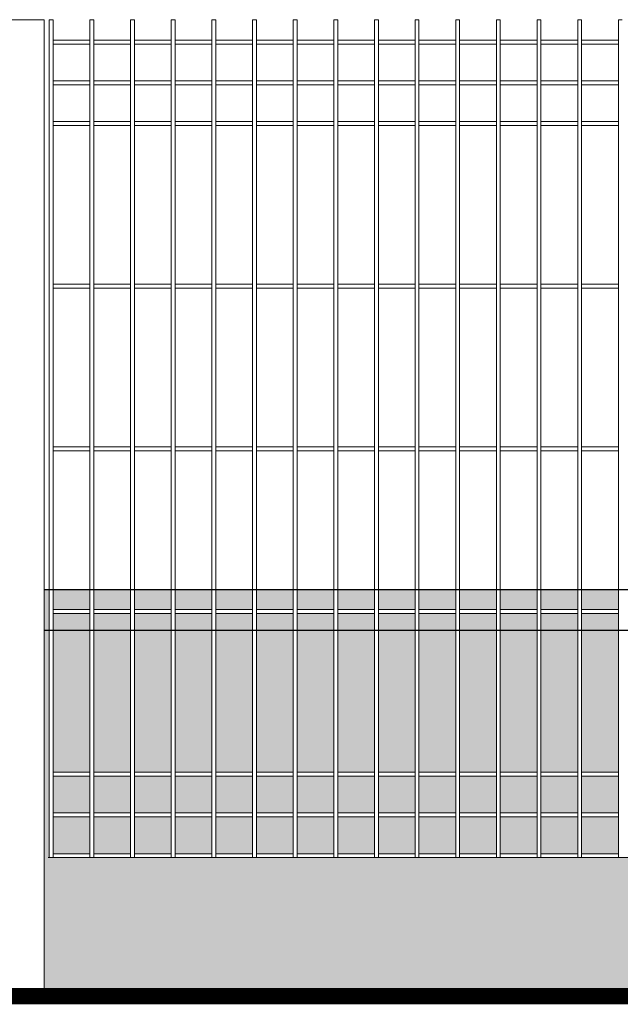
# Model space of a CAD drawing. Header units: millimetres. Extents: x 14041 to 23361, y -6349 to 12956.
# Tile 18 of 106: x 19963 to 20037, y 3119 to 3240. Entities that reach past the tile are written whole.
import ezdxf

# ---------------------------------------------------------------- set-up
doc = ezdxf.new("R2010")
doc.units = ezdxf.units.MM
doc.linetypes.add('KRESKOWA', pattern=[19.05, 12.7, -6.35])
for name, color, linetype, lineweight in [('A-ogrodzenie', 6, 'Continuous', 9), ('A-wypełnienie', 252, 'Continuous', 9), ('E-obrys', 7, 'Continuous', 9)]:
    doc.layers.add(name, color=color, linetype=linetype, lineweight=lineweight)

msp = doc.modelspace()

# ---------------------------------------------------------------- hatches: boundary and pattern name
at = {"layer": 'A-wypełnienie', "lineweight": 15, "ltscale": 2, "transparency": 33554687}
h = msp.add_hatch(color=252, dxfattribs=at)
h.dxf.hatch_style = 1
h.paths.add_polyline_path([(19966.68, 3169.92), (19966.04, 3169.92), (19966.04, 3164.92), (19966.68, 3164.92)])
h = msp.add_hatch(color=252, dxfattribs=at)
h.dxf.hatch_style = 1
h.paths.add_polyline_path([(19971.68, 3169.92), (19967.15, 3169.92), (19967.15, 3167.44), (19971.68, 3167.44)])
h = msp.add_hatch(color=252, dxfattribs=at)
h.dxf.hatch_style = 1
h.paths.add_polyline_path([(19976.68, 3169.92), (19972.15, 3169.92), (19972.15, 3167.44), (19976.68, 3167.44)])
h = msp.add_hatch(color=252, dxfattribs=at)
h.dxf.hatch_style = 1
h.paths.add_polyline_path([(19981.68, 3169.92), (19977.15, 3169.92), (19977.15, 3167.44), (19981.68, 3167.44)])
h = msp.add_hatch(color=252, dxfattribs=at)
h.dxf.hatch_style = 1
h.paths.add_polyline_path([(19986.68, 3169.92), (19982.15, 3169.92), (19982.15, 3167.44), (19986.68, 3167.44)])
h = msp.add_hatch(color=252, dxfattribs=at)
h.dxf.hatch_style = 1
h.paths.add_polyline_path([(19991.68, 3169.92), (19987.15, 3169.92), (19987.15, 3167.44), (19991.68, 3167.44)])
h = msp.add_hatch(color=252, dxfattribs=at)
h.dxf.hatch_style = 1
h.paths.add_polyline_path([(19996.68, 3169.92), (19992.15, 3169.92), (19992.15, 3167.44), (19996.68, 3167.44)])
h = msp.add_hatch(color=252, dxfattribs=at)
h.dxf.hatch_style = 1
h.paths.add_polyline_path([(20001.68, 3169.92), (19997.15, 3169.92), (19997.15, 3167.44), (20001.68, 3167.44)])
h = msp.add_hatch(color=252, dxfattribs=at)
h.dxf.hatch_style = 1
h.paths.add_polyline_path([(20006.68, 3169.92), (20002.15, 3169.92), (20002.15, 3167.44), (20006.68, 3167.44)])
h = msp.add_hatch(color=252, dxfattribs=at)
h.dxf.hatch_style = 1
h.paths.add_polyline_path([(20011.68, 3169.92), (20007.15, 3169.92), (20007.15, 3167.44), (20011.68, 3167.44)])
h = msp.add_hatch(color=252, dxfattribs=at)
h.dxf.hatch_style = 1
h.paths.add_polyline_path([(20016.68, 3169.92), (20012.15, 3169.92), (20012.15, 3167.44), (20016.68, 3167.44)])
h = msp.add_hatch(color=252, dxfattribs=at)
h.dxf.hatch_style = 1
h.paths.add_polyline_path([(20021.68, 3169.92), (20017.15, 3169.92), (20017.15, 3167.44), (20021.68, 3167.44)])
h = msp.add_hatch(color=252, dxfattribs=at)
h.dxf.hatch_style = 1
h.paths.add_polyline_path([(20026.68, 3169.92), (20022.15, 3169.92), (20022.15, 3167.44), (20026.68, 3167.44)])
h = msp.add_hatch(color=252, dxfattribs=at)
h.dxf.hatch_style = 1
h.paths.add_polyline_path([(20031.68, 3169.92), (20027.15, 3169.92), (20027.15, 3167.44), (20031.68, 3167.44)])
h = msp.add_hatch(color=252, dxfattribs=at)
h.dxf.hatch_style = 1
h.paths.add_polyline_path([(20036.68, 3169.92), (20032.15, 3169.92), (20032.15, 3167.44), (20036.68, 3167.44)])
h = msp.add_hatch(color=252, dxfattribs=at)
h.dxf.hatch_style = 1
h.paths.add_polyline_path([(19971.68, 3166.97), (19967.15, 3166.97), (19967.15, 3164.92), (19971.68, 3164.92)])
h = msp.add_hatch(color=252, dxfattribs=at)
h.dxf.hatch_style = 1
h.paths.add_polyline_path([(19976.68, 3166.97), (19972.15, 3166.97), (19972.15, 3164.92), (19976.68, 3164.92)])
h = msp.add_hatch(color=252, dxfattribs=at)
h.dxf.hatch_style = 1
h.paths.add_polyline_path([(19981.68, 3166.97), (19977.15, 3166.97), (19977.15, 3164.92), (19981.68, 3164.92)])
h = msp.add_hatch(color=252, dxfattribs=at)
h.dxf.hatch_style = 1
h.paths.add_polyline_path([(19986.68, 3166.97), (19982.15, 3166.97), (19982.15, 3164.92), (19986.68, 3164.92)])
h = msp.add_hatch(color=252, dxfattribs=at)
h.dxf.hatch_style = 1
h.paths.add_polyline_path([(19991.68, 3166.97), (19987.15, 3166.97), (19987.15, 3164.92), (19991.68, 3164.92)])
h = msp.add_hatch(color=252, dxfattribs=at)
h.dxf.hatch_style = 1
h.paths.add_polyline_path([(19996.68, 3166.97), (19992.15, 3166.97), (19992.15, 3164.92), (19996.68, 3164.92)])
h = msp.add_hatch(color=252, dxfattribs=at)
h.dxf.hatch_style = 1
h.paths.add_polyline_path([(20001.68, 3166.97), (19997.15, 3166.97), (19997.15, 3164.92), (20001.68, 3164.92)])
h = msp.add_hatch(color=252, dxfattribs=at)
h.dxf.hatch_style = 1
h.paths.add_polyline_path([(20006.68, 3166.97), (20002.15, 3166.97), (20002.15, 3164.92), (20006.68, 3164.92)])
h = msp.add_hatch(color=252, dxfattribs=at)
h.dxf.hatch_style = 1
h.paths.add_polyline_path([(20011.68, 3166.97), (20007.15, 3166.97), (20007.15, 3164.92), (20011.68, 3164.92)])
h = msp.add_hatch(color=252, dxfattribs=at)
h.dxf.hatch_style = 1
h.paths.add_polyline_path([(20016.68, 3166.97), (20012.15, 3166.97), (20012.15, 3164.92), (20016.68, 3164.92)])
h = msp.add_hatch(color=252, dxfattribs=at)
h.dxf.hatch_style = 1
h.paths.add_polyline_path([(20021.68, 3166.97), (20017.15, 3166.97), (20017.15, 3164.92), (20021.68, 3164.92)])
h = msp.add_hatch(color=252, dxfattribs=at)
h.dxf.hatch_style = 1
h.paths.add_polyline_path([(20026.68, 3166.97), (20022.15, 3166.97), (20022.15, 3164.92), (20026.68, 3164.92)])
h = msp.add_hatch(color=252, dxfattribs=at)
h.dxf.hatch_style = 1
h.paths.add_polyline_path([(20031.68, 3166.97), (20027.15, 3166.97), (20027.15, 3164.92), (20031.68, 3164.92)])
h = msp.add_hatch(color=252, dxfattribs=at)
h.dxf.hatch_style = 1
h.paths.add_polyline_path([(20036.68, 3166.97), (20032.15, 3166.97), (20032.15, 3164.92), (20036.68, 3164.92)])
h = msp.add_hatch(color=253, dxfattribs=at)
h.dxf.hatch_style = 1
h.paths.add_polyline_path([(19966.68, 3136.97), (19966.68, 3164.92), (19966.04, 3164.92), (19966.04, 3119.97), (20108.04, 3119.97), (20108.04, 3164.92), (20106.68, 3164.92), (20106.68, 3136.97)])
h = msp.add_hatch(color=253, dxfattribs=at)
h.dxf.hatch_style = 1
h.paths.add_polyline_path([(19971.68, 3147.44), (19971.68, 3164.92), (19967.15, 3164.92), (19967.15, 3147.44)])
h.paths.add_polyline_path([(19967.15, 3142.44), (19971.68, 3142.44), (19971.68, 3146.97), (19967.15, 3146.97)])
h.paths.add_polyline_path([(19967.15, 3137.44), (19971.68, 3137.44), (19971.68, 3141.97), (19967.15, 3141.97)])
h = msp.add_hatch(color=253, dxfattribs=at)
h.dxf.hatch_style = 1
h.paths.add_polyline_path([(19976.68, 3147.44), (19976.68, 3164.92), (19972.15, 3164.92), (19972.15, 3147.44)])
h.paths.add_polyline_path([(19972.15, 3142.44), (19976.68, 3142.44), (19976.68, 3146.97), (19972.15, 3146.97)])
h.paths.add_polyline_path([(19972.15, 3137.44), (19976.68, 3137.44), (19976.68, 3141.97), (19972.15, 3141.97)])
h = msp.add_hatch(color=253, dxfattribs=at)
h.dxf.hatch_style = 1
h.paths.add_polyline_path([(19981.68, 3147.44), (19981.68, 3164.92), (19977.15, 3164.92), (19977.15, 3147.44)])
h.paths.add_polyline_path([(19977.15, 3142.44), (19981.68, 3142.44), (19981.68, 3146.97), (19977.15, 3146.97)])
h.paths.add_polyline_path([(19977.15, 3137.44), (19981.68, 3137.44), (19981.68, 3141.97), (19977.15, 3141.97)])
h = msp.add_hatch(color=253, dxfattribs=at)
h.dxf.hatch_style = 1
h.paths.add_polyline_path([(19986.68, 3147.44), (19986.68, 3164.92), (19982.15, 3164.92), (19982.15, 3147.44)])
h.paths.add_polyline_path([(19982.15, 3142.44), (19986.68, 3142.44), (19986.68, 3146.97), (19982.15, 3146.97)])
h.paths.add_polyline_path([(19982.15, 3137.44), (19986.68, 3137.44), (19986.68, 3141.97), (19982.15, 3141.97)])
h = msp.add_hatch(color=253, dxfattribs=at)
h.dxf.hatch_style = 1
h.paths.add_polyline_path([(19991.68, 3147.44), (19991.68, 3164.92), (19987.15, 3164.92), (19987.15, 3147.44)])
h.paths.add_polyline_path([(19987.15, 3142.44), (19991.68, 3142.44), (19991.68, 3146.97), (19987.15, 3146.97)])
h.paths.add_polyline_path([(19987.15, 3137.44), (19991.68, 3137.44), (19991.68, 3141.97), (19987.15, 3141.97)])
h = msp.add_hatch(color=253, dxfattribs=at)
h.dxf.hatch_style = 1
h.paths.add_polyline_path([(19996.68, 3147.44), (19996.68, 3164.92), (19992.15, 3164.92), (19992.15, 3147.44)])
h.paths.add_polyline_path([(19992.15, 3142.44), (19996.68, 3142.44), (19996.68, 3146.97), (19992.15, 3146.97)])
h.paths.add_polyline_path([(19992.15, 3137.44), (19996.68, 3137.44), (19996.68, 3141.97), (19992.15, 3141.97)])
h = msp.add_hatch(color=253, dxfattribs=at)
h.dxf.hatch_style = 1
h.paths.add_polyline_path([(20001.68, 3147.44), (20001.68, 3164.92), (19997.15, 3164.92), (19997.15, 3147.44)])
h.paths.add_polyline_path([(19997.15, 3142.44), (20001.68, 3142.44), (20001.68, 3146.97), (19997.15, 3146.97)])
h.paths.add_polyline_path([(19997.15, 3137.44), (20001.68, 3137.44), (20001.68, 3141.97), (19997.15, 3141.97)])
h = msp.add_hatch(color=253, dxfattribs=at)
h.dxf.hatch_style = 1
h.paths.add_polyline_path([(20006.68, 3147.44), (20006.68, 3164.92), (20002.15, 3164.92), (20002.15, 3147.44)])
h.paths.add_polyline_path([(20002.15, 3142.44), (20006.68, 3142.44), (20006.68, 3146.97), (20002.15, 3146.97)])
h.paths.add_polyline_path([(20002.15, 3137.44), (20006.68, 3137.44), (20006.68, 3141.97), (20002.15, 3141.97)])
h = msp.add_hatch(color=253, dxfattribs=at)
h.dxf.hatch_style = 1
h.paths.add_polyline_path([(20011.68, 3147.44), (20011.68, 3164.92), (20007.15, 3164.92), (20007.15, 3147.44)])
h.paths.add_polyline_path([(20007.15, 3142.44), (20011.68, 3142.44), (20011.68, 3146.97), (20007.15, 3146.97)])
h.paths.add_polyline_path([(20007.15, 3137.44), (20011.68, 3137.44), (20011.68, 3141.97), (20007.15, 3141.97)])
h = msp.add_hatch(color=253, dxfattribs=at)
h.dxf.hatch_style = 1
h.paths.add_polyline_path([(20016.68, 3147.44), (20016.68, 3164.92), (20012.15, 3164.92), (20012.15, 3147.44)])
h.paths.add_polyline_path([(20012.15, 3142.44), (20016.68, 3142.44), (20016.68, 3146.97), (20012.15, 3146.97)])
h.paths.add_polyline_path([(20012.15, 3137.44), (20016.68, 3137.44), (20016.68, 3141.97), (20012.15, 3141.97)])
h = msp.add_hatch(color=253, dxfattribs=at)
h.dxf.hatch_style = 1
h.paths.add_polyline_path([(20021.68, 3147.44), (20021.68, 3164.92), (20017.15, 3164.92), (20017.15, 3147.44)])
h.paths.add_polyline_path([(20017.15, 3142.44), (20021.68, 3142.44), (20021.68, 3146.97), (20017.15, 3146.97)])
h.paths.add_polyline_path([(20017.15, 3137.44), (20021.68, 3137.44), (20021.68, 3141.97), (20017.15, 3141.97)])
h = msp.add_hatch(color=253, dxfattribs=at)
h.dxf.hatch_style = 1
h.paths.add_polyline_path([(20026.68, 3147.44), (20026.68, 3164.92), (20022.15, 3164.92), (20022.15, 3147.44)])
h.paths.add_polyline_path([(20022.15, 3142.44), (20026.68, 3142.44), (20026.68, 3146.97), (20022.15, 3146.97)])
h.paths.add_polyline_path([(20022.15, 3137.44), (20026.68, 3137.44), (20026.68, 3141.97), (20022.15, 3141.97)])
h = msp.add_hatch(color=253, dxfattribs=at)
h.dxf.hatch_style = 1
h.paths.add_polyline_path([(20031.68, 3147.44), (20031.68, 3164.92), (20027.15, 3164.92), (20027.15, 3147.44)])
h.paths.add_polyline_path([(20027.15, 3142.44), (20031.68, 3142.44), (20031.68, 3146.97), (20027.15, 3146.97)])
h.paths.add_polyline_path([(20027.15, 3137.44), (20031.68, 3137.44), (20031.68, 3141.97), (20027.15, 3141.97)])
h = msp.add_hatch(color=253, dxfattribs=at)
h.dxf.hatch_style = 1
h.paths.add_polyline_path([(20036.68, 3147.44), (20036.68, 3164.92), (20032.15, 3164.92), (20032.15, 3147.44)])
h.paths.add_polyline_path([(20032.15, 3142.44), (20036.68, 3142.44), (20036.68, 3146.97), (20032.15, 3146.97)])
h.paths.add_polyline_path([(20032.15, 3137.44), (20036.68, 3137.44), (20036.68, 3141.97), (20032.15, 3141.97)])

# ---------------------------------------------------------------- linework, layer by layer
at = {"layer": 'A-ogrodzenie', "color": 96, "true_color": 0x036808}
for p, q in [((19966.04, 3239.97), (19960.04, 3239.97)), ((19966.04, 3239.97), (19966.04, 3119.97)), ((19966.68, 3136.97), (19966.68, 3239.97)), ((19966.68, 3239.97), (19967.15, 3239.97)), ((19967.15, 3136.97), (19967.15, 3239.97)), ((19971.68, 3136.97), (19971.68, 3239.97)), ((19971.68, 3239.97), (19972.15, 3239.97)), ((19972.15, 3136.97), (19972.15, 3239.97)), ((19976.68, 3136.97), (19976.68, 3239.97)), ((19976.68, 3239.97), (19977.15, 3239.97)), ((19977.15, 3136.97), (19977.15, 3239.97)), ((19981.68, 3136.97), (19981.68, 3239.97)), ((19981.68, 3239.97), (19982.15, 3239.97)), ((19982.15, 3136.97), (19982.15, 3239.97)), ((19986.68, 3136.97), (19986.68, 3239.97)), ((19986.68, 3239.97), (19987.15, 3239.97)), ((19987.15, 3136.97), (19987.15, 3239.97)), ((19991.68, 3136.97), (19991.68, 3239.97)), ((19991.68, 3239.97), (19992.15, 3239.97)), ((19992.15, 3136.97), (19992.15, 3239.97)), ((19996.68, 3136.97), (19996.68, 3239.97)), ((19996.68, 3239.97), (19997.15, 3239.97)), ((19997.15, 3136.97), (19997.15, 3239.97)), ((20001.68, 3136.97), (20001.68, 3239.97)), ((20001.68, 3239.97), (20002.15, 3239.97)), ((20002.15, 3136.97), (20002.15, 3239.97)), ((20006.68, 3136.97), (20006.68, 3239.97)), ((20006.68, 3239.97), (20007.15, 3239.97)), ((20007.15, 3136.97), (20007.15, 3239.97)), ((20011.68, 3136.97), (20011.68, 3239.97)), ((20011.68, 3239.97), (20012.15, 3239.97)), ((20011.68, 3239.97), (20012.15, 3239.97)), ((20012.15, 3136.97), (20012.15, 3239.97)), ((20016.68, 3136.97), (20016.68, 3239.97)), ((20017.15, 3239.97), (20016.68, 3239.97)), ((20017.15, 3136.97), (20017.15, 3239.97)), ((20021.68, 3136.97), (20021.68, 3239.97)), ((20021.68, 3239.97), (20022.15, 3239.97)), ((20022.15, 3136.97), (20022.15, 3239.97)), ((20026.68, 3136.97), (20026.68, 3239.97)), ((20026.68, 3239.97), (20027.15, 3239.97)), ((20027.15, 3136.97), (20027.15, 3239.97)), ((20031.68, 3136.97), (20031.68, 3239.97)), ((20031.68, 3239.97), (20032.15, 3239.97)), ((20032.15, 3136.97), (20032.15, 3239.97)), ((20036.68, 3136.97), (20036.68, 3239.97)), ((20036.68, 3239.97), (20037.15, 3239.97)), ((19967.15, 3237.44), (19971.68, 3237.44)), ((19967.15, 3236.97), (19971.68, 3236.97)), ((19972.15, 3237.44), (19976.68, 3237.44)), ((19972.15, 3236.97), (19976.68, 3236.97)), ((19977.15, 3237.44), (19981.68, 3237.44)), ((19977.15, 3236.97), (19981.68, 3236.97)), ((19982.15, 3237.44), (19986.68, 3237.44)), ((19982.15, 3236.97), (19986.68, 3236.97)), ((19987.15, 3237.44), (19991.68, 3237.44)), ((19987.15, 3236.97), (19991.68, 3236.97)), ((19992.15, 3237.44), (19996.68, 3237.44)), ((19992.15, 3236.97), (19996.68, 3236.97)), ((19997.15, 3237.44), (20001.68, 3237.44)), ((19997.15, 3236.97), (20001.68, 3236.97)), ((20002.15, 3237.44), (20006.68, 3237.44)), ((20002.15, 3236.97), (20006.68, 3236.97)), ((20007.15, 3237.44), (20011.68, 3237.44)), ((20007.15, 3236.97), (20011.68, 3236.97)), ((20012.15, 3237.44), (20016.68, 3237.44)), ((20012.15, 3236.97), (20016.68, 3236.97)), ((20017.15, 3237.44), (20021.68, 3237.44)), ((20017.15, 3236.97), (20021.68, 3236.97)), ((20022.15, 3237.44), (20026.68, 3237.44)), ((20022.15, 3236.97), (20026.68, 3236.97)), ((20027.15, 3237.44), (20031.68, 3237.44)), ((20027.15, 3236.97), (20031.68, 3236.97)), ((20032.15, 3237.44), (20036.68, 3237.44)), ((20032.15, 3236.97), (20036.68, 3236.97)), ((19967.15, 3232.44), (19971.68, 3232.44)), ((19972.15, 3232.44), (19976.68, 3232.44)), ((19977.15, 3232.44), (19981.68, 3232.44)), ((19982.15, 3232.44), (19986.68, 3232.44)), ((19987.15, 3232.44), (19991.68, 3232.44)), ((19992.15, 3232.44), (19996.68, 3232.44)), ((19997.15, 3232.44), (20001.68, 3232.44)), ((20002.15, 3232.44), (20006.68, 3232.44)), ((20007.15, 3232.44), (20011.68, 3232.44)), ((20012.15, 3232.44), (20016.68, 3232.44)), ((20017.15, 3232.44), (20021.68, 3232.44)), ((20022.15, 3232.44), (20026.68, 3232.44)), ((20027.15, 3232.44), (20031.68, 3232.44)), ((20032.15, 3232.44), (20036.68, 3232.44)), ((19967.15, 3231.97), (19971.68, 3231.97)), ((19972.15, 3231.97), (19976.68, 3231.97)), ((19977.15, 3231.97), (19981.68, 3231.97)), ((19982.15, 3231.97), (19986.68, 3231.97)), ((19987.15, 3231.97), (19991.68, 3231.97)), ((19992.15, 3231.97), (19996.68, 3231.97)), ((19997.15, 3231.97), (20001.68, 3231.97)), ((20002.15, 3231.97), (20006.68, 3231.97)), ((20007.15, 3231.97), (20011.68, 3231.97)), ((20012.15, 3231.97), (20016.68, 3231.97)), ((20017.15, 3231.97), (20021.68, 3231.97)), ((20022.15, 3231.97), (20026.68, 3231.97)), ((20027.15, 3231.97), (20031.68, 3231.97)), ((20032.15, 3231.97), (20036.68, 3231.97)), ((19967.15, 3227.44), (19971.68, 3227.44)), ((19972.15, 3227.44), (19976.68, 3227.44)), ((19977.15, 3227.44), (19981.68, 3227.44)), ((19982.15, 3227.44), (19986.68, 3227.44)), ((19987.15, 3227.44), (19991.68, 3227.44)), ((19992.15, 3227.44), (19996.68, 3227.44)), ((19997.15, 3227.44), (20001.68, 3227.44)), ((20002.15, 3227.44), (20006.68, 3227.44)), ((20007.15, 3227.44), (20011.68, 3227.44)), ((20012.15, 3227.44), (20016.68, 3227.44)), ((20017.15, 3227.44), (20021.68, 3227.44)), ((20022.15, 3227.44), (20026.68, 3227.44)), ((20027.15, 3227.44), (20031.68, 3227.44)), ((20032.15, 3227.44), (20036.68, 3227.44)), ((19967.15, 3226.97), (19971.68, 3226.97)), ((19972.15, 3226.97), (19976.68, 3226.97)), ((19977.15, 3226.97), (19981.68, 3226.97)), ((19982.15, 3226.97), (19986.68, 3226.97)), ((19987.15, 3226.97), (19991.68, 3226.97)), ((19992.15, 3226.97), (19996.68, 3226.97)), ((19997.15, 3226.97), (20001.68, 3226.97)), ((20002.15, 3226.97), (20006.68, 3226.97)), ((20007.15, 3226.97), (20011.68, 3226.97)), ((20012.15, 3226.97), (20016.68, 3226.97)), ((20017.15, 3226.97), (20021.68, 3226.97)), ((20022.15, 3226.97), (20026.68, 3226.97)), ((20027.15, 3226.97), (20031.68, 3226.97)), ((20032.15, 3226.97), (20036.68, 3226.97)), ((19967.15, 3207.44), (19971.68, 3207.44)), ((19967.15, 3206.97), (19971.68, 3206.97)), ((19972.15, 3207.44), (19976.68, 3207.44)), ((19972.15, 3206.97), (19976.68, 3206.97)), ((19977.15, 3207.44), (19981.68, 3207.44)), ((19977.15, 3206.97), (19981.68, 3206.97)), ((19982.15, 3207.44), (19986.68, 3207.44)), ((19982.15, 3206.97), (19986.68, 3206.97)), ((19987.15, 3207.44), (19991.68, 3207.44)), ((19987.15, 3206.97), (19991.68, 3206.97)), ((19992.15, 3207.44), (19996.68, 3207.44)), ((19992.15, 3206.97), (19996.68, 3206.97)), ((19997.15, 3207.44), (20001.68, 3207.44)), ((19997.15, 3206.97), (20001.68, 3206.97)), ((20002.15, 3207.44), (20006.68, 3207.44)), ((20002.15, 3206.97), (20006.68, 3206.97)), ((20007.15, 3207.44), (20011.68, 3207.44)), ((20007.15, 3206.97), (20011.68, 3206.97)), ((20012.15, 3207.44), (20016.68, 3207.44)), ((20012.15, 3206.97), (20016.68, 3206.97)), ((20017.15, 3207.44), (20021.68, 3207.44)), ((20017.15, 3206.97), (20021.68, 3206.97)), ((20022.15, 3207.44), (20026.68, 3207.44)), ((20022.15, 3206.97), (20026.68, 3206.97)), ((20027.15, 3207.44), (20031.68, 3207.44)), ((20027.15, 3206.97), (20031.68, 3206.97)), ((20032.15, 3207.44), (20036.68, 3207.44)), ((20032.15, 3206.97), (20036.68, 3206.97)), ((19967.15, 3187.44), (19971.68, 3187.44)), ((19972.15, 3187.44), (19976.68, 3187.44)), ((19977.15, 3187.44), (19981.68, 3187.44)), ((19982.15, 3187.44), (19986.68, 3187.44)), ((19987.15, 3187.44), (19991.68, 3187.44)), ((19992.15, 3187.44), (19996.68, 3187.44)), ((19997.15, 3187.44), (20001.68, 3187.44)), ((20002.15, 3187.44), (20006.68, 3187.44)), ((20007.15, 3187.44), (20011.68, 3187.44)), ((20012.15, 3187.44), (20016.68, 3187.44)), ((20017.15, 3187.44), (20021.68, 3187.44)), ((20022.15, 3187.44), (20026.68, 3187.44)), ((20027.15, 3187.44), (20031.68, 3187.44)), ((20032.15, 3187.44), (20036.68, 3187.44)), ((19967.15, 3186.97), (19971.68, 3186.97)), ((19972.15, 3186.97), (19976.68, 3186.97)), ((19977.15, 3186.97), (19981.68, 3186.97)), ((19982.15, 3186.97), (19986.68, 3186.97)), ((19987.15, 3186.97), (19991.68, 3186.97)), ((19992.15, 3186.97), (19996.68, 3186.97)), ((19997.15, 3186.97), (20001.68, 3186.97)), ((20002.15, 3186.97), (20006.68, 3186.97)), ((20007.15, 3186.97), (20011.68, 3186.97)), ((20012.15, 3186.97), (20016.68, 3186.97)), ((20017.15, 3186.97), (20021.68, 3186.97)), ((20022.15, 3186.97), (20026.68, 3186.97)), ((20027.15, 3186.97), (20031.68, 3186.97)), ((20032.15, 3186.97), (20036.68, 3186.97)), ((19967.15, 3167.44), (19971.68, 3167.44)), ((19967.15, 3166.97), (19971.68, 3166.97)), ((19972.15, 3167.44), (19976.68, 3167.44)), ((19972.15, 3166.97), (19976.68, 3166.97)), ((19977.15, 3167.44), (19981.68, 3167.44)), ((19977.15, 3166.97), (19981.68, 3166.97)), ((19982.15, 3167.44), (19986.68, 3167.44)), ((19982.15, 3166.97), (19986.68, 3166.97)), ((19987.15, 3167.44), (19991.68, 3167.44)), ((19987.15, 3166.97), (19991.68, 3166.97)), ((19992.15, 3167.44), (19996.68, 3167.44)), ((19992.15, 3166.97), (19996.68, 3166.97)), ((19997.15, 3167.44), (20001.68, 3167.44)), ((19997.15, 3166.97), (20001.68, 3166.97)), ((20002.15, 3167.44), (20006.68, 3167.44)), ((20002.15, 3166.97), (20006.68, 3166.97)), ((20007.15, 3167.44), (20011.68, 3167.44)), ((20007.15, 3166.97), (20011.68, 3166.97)), ((20012.15, 3167.44), (20016.68, 3167.44)), ((20012.15, 3166.97), (20016.68, 3166.97)), ((20017.15, 3167.44), (20021.68, 3167.44)), ((20017.15, 3166.97), (20021.68, 3166.97)), ((20022.15, 3167.44), (20026.68, 3167.44)), ((20022.15, 3166.97), (20026.68, 3166.97)), ((20027.15, 3167.44), (20031.68, 3167.44)), ((20027.15, 3166.97), (20031.68, 3166.97)), ((20032.15, 3167.44), (20036.68, 3167.44)), ((20032.15, 3166.97), (20036.68, 3166.97)), ((19967.15, 3147.44), (19971.68, 3147.44)), ((19972.15, 3147.44), (19976.68, 3147.44)), ((19977.15, 3147.44), (19981.68, 3147.44)), ((19982.15, 3147.44), (19986.68, 3147.44)), ((19987.15, 3147.44), (19991.68, 3147.44)), ((19992.15, 3147.44), (19996.68, 3147.44)), ((19997.15, 3147.44), (20001.68, 3147.44)), ((20002.15, 3147.44), (20006.68, 3147.44)), ((20007.15, 3147.44), (20011.68, 3147.44)), ((20012.15, 3147.44), (20016.68, 3147.44)), ((20017.15, 3147.44), (20021.68, 3147.44)), ((20022.15, 3147.44), (20026.68, 3147.44)), ((20027.15, 3147.44), (20031.68, 3147.44)), ((20032.15, 3147.44), (20036.68, 3147.44)), ((19967.15, 3146.97), (19971.68, 3146.97)), ((19972.15, 3146.97), (19976.68, 3146.97)), ((19977.15, 3146.97), (19981.68, 3146.97)), ((19982.15, 3146.97), (19986.68, 3146.97)), ((19987.15, 3146.97), (19991.68, 3146.97)), ((19992.15, 3146.97), (19996.68, 3146.97)), ((19997.15, 3146.97), (20001.68, 3146.97)), ((20002.15, 3146.97), (20006.68, 3146.97)), ((20007.15, 3146.97), (20011.68, 3146.97)), ((20012.15, 3146.97), (20016.68, 3146.97)), ((20017.15, 3146.97), (20021.68, 3146.97)), ((20022.15, 3146.97), (20026.68, 3146.97)), ((20027.15, 3146.97), (20031.68, 3146.97)), ((20032.15, 3146.97), (20036.68, 3146.97)), ((19967.15, 3142.44), (19971.68, 3142.44)), ((19967.15, 3141.97), (19971.68, 3141.97)), ((19972.15, 3142.44), (19976.68, 3142.44)), ((19972.15, 3141.97), (19976.68, 3141.97)), ((19977.15, 3142.44), (19981.68, 3142.44)), ((19977.15, 3141.97), (19981.68, 3141.97)), ((19982.15, 3142.44), (19986.68, 3142.44)), ((19982.15, 3141.97), (19986.68, 3141.97)), ((19987.15, 3142.44), (19991.68, 3142.44)), ((19987.15, 3141.97), (19991.68, 3141.97)), ((19992.15, 3142.44), (19996.68, 3142.44)), ((19992.15, 3141.97), (19996.68, 3141.97)), ((19997.15, 3142.44), (20001.68, 3142.44)), ((19997.15, 3141.97), (20001.68, 3141.97)), ((20002.15, 3142.44), (20006.68, 3142.44)), ((20002.15, 3141.97), (20006.68, 3141.97)), ((20007.15, 3142.44), (20011.68, 3142.44)), ((20007.15, 3141.97), (20011.68, 3141.97)), ((20012.15, 3142.44), (20016.68, 3142.44)), ((20012.15, 3141.97), (20016.68, 3141.97)), ((20017.15, 3142.44), (20021.68, 3142.44)), ((20017.15, 3141.97), (20021.68, 3141.97)), ((20022.15, 3142.44), (20026.68, 3142.44)), ((20022.15, 3141.97), (20026.68, 3141.97)), ((20027.15, 3142.44), (20031.68, 3142.44)), ((20027.15, 3141.97), (20031.68, 3141.97)), ((20032.15, 3142.44), (20036.68, 3142.44)), ((20032.15, 3141.97), (20036.68, 3141.97)), ((19966.53, 3136.97), (20107.15, 3136.97)), ((19967.15, 3137.44), (19971.68, 3137.44)), ((19967.15, 3136.97), (19971.68, 3136.97)), ((19972.15, 3137.44), (19976.68, 3137.44)), ((19972.15, 3136.97), (19976.68, 3136.97)), ((19977.15, 3137.44), (19981.68, 3137.44)), ((19977.15, 3136.97), (19981.68, 3136.97)), ((19982.15, 3137.44), (19986.68, 3137.44)), ((19982.15, 3136.97), (19986.68, 3136.97)), ((19987.15, 3137.44), (19991.68, 3137.44)), ((19987.15, 3136.97), (19991.68, 3136.97)), ((19992.15, 3137.44), (19996.68, 3137.44)), ((19992.15, 3136.97), (19996.68, 3136.97)), ((19997.15, 3137.44), (20001.68, 3137.44)), ((19997.15, 3136.97), (20001.68, 3136.97)), ((20002.15, 3137.44), (20006.68, 3137.44)), ((20002.15, 3136.97), (20006.68, 3136.97)), ((20007.15, 3137.44), (20011.68, 3137.44)), ((20007.15, 3136.97), (20011.68, 3136.97)), ((20012.15, 3137.44), (20016.68, 3137.44)), ((20012.15, 3136.97), (20016.68, 3136.97)), ((20017.15, 3137.44), (20021.68, 3137.44)), ((20017.15, 3136.97), (20021.68, 3136.97)), ((20022.15, 3137.44), (20026.68, 3137.44)), ((20022.15, 3136.97), (20026.68, 3136.97)), ((20027.15, 3137.44), (20031.68, 3137.44)), ((20027.15, 3136.97), (20031.68, 3136.97)), ((20032.15, 3137.44), (20036.68, 3137.44)), ((20032.15, 3136.97), (20036.68, 3136.97))]:
    msp.add_line(p, q, dxfattribs=at)
at = {"layer": 'E-obrys', "lineweight": 30}
for p, q in [((19966.04, 3169.92), (20108.04, 3169.92)), ((19966.04, 3164.92), (20108.04, 3164.92))]:
    msp.add_line(p, q, dxfattribs=at)
at = {"layer": 'E-obrys', "linetype": 'KRESKOWA', "ltscale": 2}
for p, q in [((22073.04, 3119.97), (19953.04, 3119.97)), ((19953.04, 3119.97), (22073.04, 3119.97))]:
    msp.add_line(p, q, dxfattribs=at)
at = {"layer": 'E-obrys', "const_width": 2}
msp.add_lwpolyline([(22366.64, 3119.97), (19536.21, 3119.92)], dxfattribs=at)

doc.saveas('drawing.dxf')
